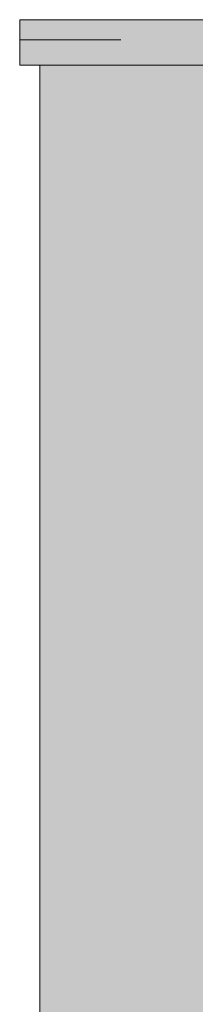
# Model space of a CAD drawing. Header units: metres. Extents: x 9.7 to 43.6, y -0.5 to 5.6.
# Tile 143 of 154: x 35.44 to 35.614, y 4.296 to 5.27. Entities that reach past the tile are written whole.
import ezdxf

# ---------------------------------------------------------------- set-up
doc = ezdxf.new("R2010")
doc.units = ezdxf.units.M
doc.linetypes.add('Projeção', pattern=[0.003969, 0.002381, -0.001587])
for name, color, linetype, lineweight in [('A-FLOR-OVHD', 7, 'Projeção', 5), ('A-ROOF', 7, 'Continuous', 5), ('A-ROOF-PATT', 7, 'Continuous', 5), ('I-WALL', 7, 'Continuous', 5)]:
    doc.layers.add(name, color=color, linetype=linetype, lineweight=lineweight)

# ---------------------------------------------------------------- blocks, each defined once
blk = doc.blocks.new('RUFO_1_ - RUFO_1_-1923193-D')
at = {"layer": 'A-ROOF-PATT', "true_color": 0xc0c0c0}
blk.add_hatch(color=9, dxfattribs=at).paths.add_polyline_path([(-12.6983, 5.225), (-11.21504, 5.225), (-11.21504, 5.27), (-15.49004, 5.27), (-15.49004, 5.225), (-12.83848, 5.225)])
at = {"layer": 'A-ROOF'}
for p, q in [((-15.49004, 5.27), (-11.21504, 5.27)), ((-15.49004, 5.27), (-15.49004, 5.225)), ((-11.21504, 5.225), (-15.49004, 5.225))]:
    blk.add_line(p, q, dxfattribs=at)

msp = doc.modelspace()

# ---------------------------------------------------------------- hatches: boundary and pattern name
at = {"layer": 'I-WALL', "true_color": 0x5b783c}
h = msp.add_hatch(color=77, dxfattribs=at)
h.paths.add_polyline_path([(39.53991, 2.87), (39.54015, 2.87), (39.54015, 2.90338), (35.61515, 3.49213), (35.61515, 3.46974), (35.79652, 3.4422), (35.79822, 3.4535), (35.82788, 3.44905), (35.82613, 3.43732), (37.64973, 3.15708), (37.65247, 3.17536), (37.68214, 3.17091), (37.67987, 3.15245), (37.69895, 3.15), (37.73515, 3.15), (37.73515, 3.14396), (38.72251, 2.99261), (39.38479, 2.89327), (39.38509, 2.89524), (39.40487, 2.89228), (39.40783, 2.91206), (39.4375, 2.90761), (39.43454, 2.88783), (39.45431, 2.88486), (39.45431, 2.88284), (39.51515, 2.87371)])
h.paths.add_polyline_path([(39.43226, 2.88615), (39.43523, 2.90593), (39.40952, 2.90978), (39.40655, 2.89), (39.42339, 2.88748)])
h.paths.add_polyline_path([(39.54015, 3.01917), (39.54015, 5.225), (35.46015, 5.225), (35.46015, 4.27), (35.63515, 4.27), (35.63515, 4.225), (35.61778, 4.225), (35.61515, 4.25), (35.61515, 3.85318), (35.62263, 3.85221), (35.62263, 3.60679), (39.49348, 3.02617)])
h.paths.add_polyline_path([(37.67741, 3.15283), (37.67987, 3.16923), (37.65415, 3.17309), (37.65171, 3.15678), (37.6769, 3.15291)])
h.paths.add_polyline_path([(35.82415, 3.43762), (35.82561, 3.44737), (35.7999, 3.45122), (35.79845, 3.44157), (35.82264, 3.43785)])
h.paths.add_polyline_path([(35.61515, 3.4945), (35.62221, 3.54426), (35.61515, 3.54532), (35.61515, 3.49457)])

# ---------------------------------------------------------------- linework, layer by layer
at = {"layer": 'A-FLOR-OVHD'}
msp.add_line((35.44015, 5.25), (39.71515, 5.25), dxfattribs=at)
at = {"layer": 'I-WALL'}
msp.add_line((35.46015, 5.225), (35.46015, 4.27), dxfattribs=at)

# ---------------------------------------------------------------- block references
at = {"layer": 'A-ROOF'}
msp.add_blockref('RUFO_1_ - RUFO_1_-1923193-D', (50.93019, 0), dxfattribs=at)

doc.saveas('drawing.dxf')
